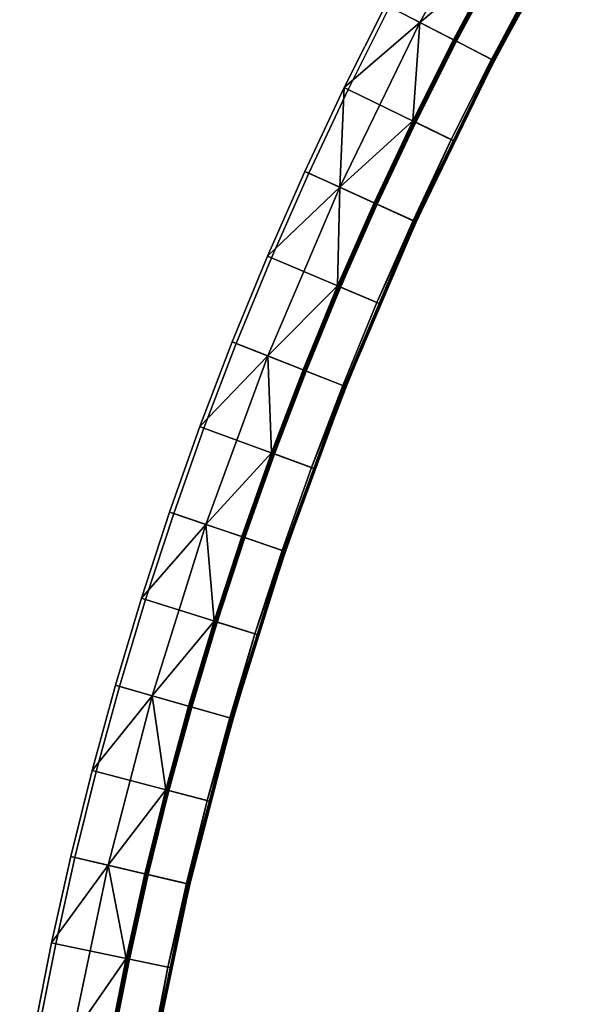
# Model space of a CAD drawing. Header units: millimetres. Extents: x -5762 to -1358, y 814 to 2464.
# Tile 20 of 27: x -2649 to -2550, y 1760 to 1933. Entities that reach past the tile are written whole.
import ezdxf

# ---------------------------------------------------------------- set-up
doc = ezdxf.new("R2010")
doc.units = ezdxf.units.MM
doc.header["$MEASUREMENT"] = 0
doc.layers.add('Predefinito', color=7, linetype='Continuous', true_color=0x000000)

msp = doc.modelspace()

# ---------------------------------------------------------------- meshes
at = {"layer": 'Predefinito'}
mesh = msp.add_polyface(dxfattribs=at)
corners = [(-2591.14, 1921.07), (-2572.48, 1912), (-2565.43, 1926.07), (-2583.86, 1935.6), (-2557.91, 1940.18), (-2576.08, 1950.17), (-2557.91, 1940.18, -55.4), (-2557.91, 1940.18), (-2565.43, 1926.07), (-2550.03, 1954.09, -55.4), (-2550.03, 1954.09), (-2572.48, 1912), (-2572.48, 1912, -55.4), (-2565.43, 1926.07, -55.4), (-2598.75, 1906.67, -0.97), (-2598.06, 1906.36), (-2591.14, 1921.07), (-2591.82, 1921.4, -0.97), (-2583.86, 1935.6), (-2584.53, 1935.95, -0.97), (-2576.08, 1950.17), (-2576.75, 1950.54, -0.97), (-2565.96, 1926.35, -56), (-2572.12, 1929.53, -56), (-2564.5, 1943.81, -56), (-2558.43, 1940.47, -56), (-2556.53, 1957.88, -56), (-2550.55, 1954.39, -56), (-2573.02, 1912.27, -56), (-2579.25, 1915.29, -56), (-2578.53, 1932.85, -28.49), (-2579.78, 1915.55, -55.54), (-2592.6, 1903.87, -28.49), (-2565.02, 1944.09, -55.54), (-2572.64, 1929.8, -55.54), (-2584.53, 1935.95, -0.97), (-2576.75, 1950.54, -0.97), (-2562.77, 1961.52, -28.49), (-2591.82, 1921.4, -0.97), (-2565.47, 1926.38, -55.82), (-2565.65, 1926.47, -55.96), (-2550.29, 1954.39, -55.96), (-2550.12, 1954.29, -55.82), (-2565.35, 1926.32, -55.62), (-2565.47, 1926.38, -55.82), (-2550.12, 1954.29, -55.82), (-2550, 1954.22, -55.62), (-2565.65, 1926.47, -55.96), (-2565.96, 1926.35, -56), (-2558.43, 1940.47, -56), (-2550.29, 1954.39, -55.96), (-2558.43, 1940.47, -56), (-2550.55, 1954.39, -56), (-2579.57, 1897.82, -55.96), (-2573.02, 1912.27, -56), (-2565.96, 1926.35, -56), (-2550, 1954.22, -55.62), (-2550.03, 1954.09, -55.4), (-2557.91, 1940.18, -55.4), (-2565.35, 1926.32, -55.62), (-2565.35, 1926.32, -55.62), (-2565.43, 1926.07, -55.4), (-2572.48, 1912, -55.4), (-2579.26, 1897.68, -55.62), (-2565.35, 1926.32, -55.62), (-2557.91, 1940.18, -55.4), (-2565.43, 1926.07, -55.4), (-2572.33, 1929.93, -55.87), (-2572.45, 1929.99, -55.72), (-2556.9, 1958.25, -55.72), (-2556.79, 1958.18, -55.87), (-2572.17, 1929.85, -55.97), (-2556.63, 1958.09, -55.97), (-2586.42, 1900.93, -55.87), (-2586.54, 1900.99, -55.72), (-2586.25, 1900.86, -55.97), (-2572.45, 1929.99, -55.72), (-2572.64, 1929.8, -55.54), (-2565.02, 1944.09, -55.54), (-2565.02, 1944.09, -55.54), (-2579.78, 1915.55, -55.54), (-2572.64, 1929.8, -55.54), (-2556.53, 1957.88, -56), (-2564.5, 1943.81, -56), (-2572.12, 1929.53, -56), (-2579.25, 1915.29, -56)]
mesh.append_faces([[corners[k] for k in face] for face in [(0, 1, 2, 3), (3, 2, 4, 5), (6, 7, 8, 8), (9, 10, 7, 7), (11, 12, 13, 8), (8, 13, 6, 6), (9, 7, 6, 6), (14, 15, 16, 17), (17, 16, 18, 19), (19, 18, 20, 21), (22, 23, 24, 25), (25, 24, 26, 27), (28, 29, 23, 22), (30, 31, 32, 32), (33, 34, 30, 30), (34, 31, 30, 30), (30, 35, 36, 37), (33, 30, 37, 37), (30, 38, 35, 35), (38, 30, 32, 32), (39, 40, 41, 42), (43, 44, 45, 46), (47, 48, 49, 49), (50, 51, 52, 52), (47, 51, 50, 50), (53, 54, 55, 47), (56, 57, 58, 59), (60, 61, 62, 63), (64, 65, 66, 66), (67, 68, 69, 70), (71, 67, 70, 72), (73, 74, 68, 67), (75, 73, 67, 71), (76, 77, 78, 78), (68, 79, 69, 69), (74, 80, 81, 68), (72, 82, 83, 71), (71, 84, 85, 75), (71, 83, 84, 84)]])
mesh = msp.add_polyface(dxfattribs=at)
corners = [(-2604.61, 1891.47), (-2585.52, 1883.36), (-2579.18, 1897.76), (-2598.06, 1906.36), (-2610.78, 1876.43), (-2591.49, 1868.8), (-2572.48, 1912), (-2591.14, 1921.07), (-2591.49, 1868.8), (-2591.49, 1868.8, -55.4), (-2585.52, 1883.36, -55.4), (-2585.52, 1883.36), (-2579.18, 1897.76), (-2579.18, 1897.76, -55.4), (-2572.48, 1912, -55.4), (-2572.48, 1912), (-2611.49, 1876.71, -0.97), (-2610.78, 1876.43), (-2604.61, 1891.47), (-2605.3, 1891.77, -0.97), (-2598.06, 1906.36), (-2598.75, 1906.67, -0.97), (-2617.17, 1861.82, -0.97), (-2616.46, 1861.55), (-2592.05, 1869.02, -56), (-2598.5, 1871.57, -56), (-2592.45, 1886.3, -56), (-2586.07, 1883.59, -56), (-2579.73, 1898.01, -56), (-2586.03, 1900.88, -56), (-2579.25, 1915.29, -56), (-2573.02, 1912.27, -56), (-2586.07, 1883.59, -56), (-2592.6, 1903.87, -28.49), (-2586.56, 1901.12, -55.54), (-2592.98, 1886.53, -55.54), (-2605.21, 1874.23, -28.49), (-2599.04, 1871.79, -55.54), (-2579.78, 1915.55, -55.54), (-2611.49, 1876.71, -0.97), (-2605.3, 1891.77, -0.97), (-2598.75, 1906.67, -0.97), (-2617.17, 1861.82, -0.97), (-2591.82, 1921.4, -0.97), (-2579.39, 1897.73, -55.82), (-2579.57, 1897.82, -55.96), (-2565.65, 1926.47, -55.96), (-2565.47, 1926.38, -55.82), (-2579.26, 1897.68, -55.62), (-2579.39, 1897.73, -55.82), (-2565.47, 1926.38, -55.82), (-2565.35, 1926.32, -55.62), (-2591.84, 1868.42, -55.82), (-2592.03, 1868.49, -55.96), (-2591.71, 1868.37, -55.62), (-2591.84, 1868.42, -55.82), (-2579.57, 1897.82, -55.96), (-2579.73, 1898.01, -56), (-2573.02, 1912.27, -56), (-2586.07, 1883.59, -56), (-2579.73, 1898.01, -56), (-2592.03, 1868.49, -55.96), (-2592.05, 1869.02, -56), (-2579.26, 1897.68, -55.62), (-2585.52, 1883.36, -55.4), (-2591.49, 1868.8, -55.4), (-2591.71, 1868.37, -55.62), (-2579.26, 1897.68, -55.62), (-2579.18, 1897.76, -55.4), (-2585.52, 1883.36, -55.4), (-2572.48, 1912, -55.4), (-2599.02, 1871.25, -55.87), (-2599.15, 1871.3, -55.72), (-2586.54, 1900.99, -55.72), (-2586.42, 1900.93, -55.87), (-2598.85, 1871.19, -55.97), (-2586.25, 1900.86, -55.97), (-2586.54, 1900.99, -55.72), (-2586.56, 1901.12, -55.54), (-2579.78, 1915.55, -55.54), (-2592.98, 1886.53, -55.54), (-2586.56, 1901.12, -55.54), (-2599.04, 1871.79, -55.54), (-2592.98, 1886.53, -55.54), (-2592.45, 1886.3, -56), (-2598.5, 1871.57, -56), (-2586.03, 1900.88, -56), (-2579.25, 1915.29, -56)]
mesh.append_faces([[corners[k] for k in face] for face in [(0, 1, 2, 3), (4, 5, 1, 0), (3, 2, 6, 7), (8, 9, 10, 11), (12, 13, 14, 15), (11, 10, 13, 12), (16, 17, 18, 19), (19, 18, 20, 21), (22, 23, 17, 16), (24, 25, 26, 27), (28, 29, 30, 31), (32, 26, 29, 28), (33, 34, 35, 35), (36, 35, 37, 37), (33, 38, 34, 34), (33, 35, 36, 36), (36, 39, 40, 33), (33, 40, 41, 41), (39, 36, 42, 42), (33, 41, 43, 43), (44, 45, 46, 47), (48, 49, 50, 51), (52, 53, 45, 44), (54, 55, 49, 48), (56, 57, 58, 58), (56, 59, 60, 60), (61, 62, 59, 56), (63, 64, 65, 66), (67, 68, 69, 69), (68, 67, 70, 70), (71, 72, 73, 74), (75, 71, 74, 76), (77, 78, 79, 79), (77, 80, 81, 81), (72, 82, 83, 73), (76, 84, 85, 75), (76, 86, 84, 84), (86, 76, 87, 87)]])
mesh = msp.add_polyface(dxfattribs=at)
corners = [(-2626.72, 1831.4), (-2606.92, 1825.2), (-2602.14, 1839.86), (-2621.77, 1846.54), (-2596.99, 1854.4), (-2616.46, 1861.55), (-2591.49, 1868.8), (-2610.78, 1876.43), (-2596.99, 1854.4, -55.4), (-2596.99, 1854.4), (-2602.14, 1839.86), (-2606.92, 1825.2), (-2606.92, 1825.2, -55.4), (-2602.14, 1839.86, -55.4), (-2591.49, 1868.8, -55.4), (-2591.49, 1868.8), (-2627.44, 1831.63, -0.97), (-2626.72, 1831.4), (-2621.77, 1846.54), (-2622.49, 1846.78, -0.97), (-2616.46, 1861.55), (-2617.17, 1861.82, -0.97), (-2602.7, 1840.05, -56), (-2609.26, 1842.29, -56), (-2604.06, 1856.99, -56), (-2597.56, 1854.6, -56), (-2607.49, 1825.38, -56), (-2614.11, 1827.45, -56), (-2597.56, 1854.6, -56), (-2598.5, 1871.57, -56), (-2592.05, 1869.02, -56), (-2616.1, 1844.61, -28.49), (-2604.61, 1857.2, -55.54), (-2609.82, 1842.47, -55.54), (-2605.21, 1874.23, -28.49), (-2599.04, 1871.79, -55.54), (-2622.49, 1846.78, -0.97), (-2617.17, 1861.82, -0.97), (-2614.66, 1827.63, -55.54), (-2627.44, 1831.63, -0.97), (-2602.37, 1839.72, -55.82), (-2602.56, 1839.79, -55.96), (-2592.03, 1868.49, -55.96), (-2591.84, 1868.42, -55.82), (-2602.24, 1839.68, -55.62), (-2602.37, 1839.72, -55.82), (-2591.84, 1868.42, -55.82), (-2591.71, 1868.37, -55.62), (-2602.56, 1839.79, -55.96), (-2602.7, 1840.05, -56), (-2597.56, 1854.6, -56), (-2592.03, 1868.49, -55.96), (-2592.05, 1869.02, -56), (-2607.49, 1825.38, -56), (-2611.69, 1810.6, -55.96), (-2591.71, 1868.37, -55.62), (-2591.49, 1868.8, -55.4), (-2596.99, 1854.4, -55.4), (-2591.71, 1868.37, -55.62), (-2596.99, 1854.4, -55.4), (-2602.14, 1839.86, -55.4), (-2602.24, 1839.68, -55.62), (-2602.14, 1839.86, -55.4), (-2606.92, 1825.2, -55.4), (-2602.24, 1839.68, -55.62), (-2609.68, 1842.21, -55.87), (-2609.81, 1842.25, -55.72), (-2599.15, 1871.3, -55.72), (-2599.02, 1871.25, -55.87), (-2609.51, 1842.15, -55.97), (-2598.85, 1871.19, -55.97), (-2618.92, 1812.67, -55.87), (-2619.05, 1812.71, -55.72), (-2618.75, 1812.62, -55.97), (-2609.82, 1842.47, -55.54), (-2604.61, 1857.2, -55.54), (-2599.04, 1871.79, -55.54), (-2599.15, 1871.3, -55.72), (-2604.61, 1857.2, -55.54), (-2609.81, 1842.25, -55.72), (-2614.66, 1827.63, -55.54), (-2609.82, 1842.47, -55.54), (-2614.66, 1827.63, -55.54), (-2598.5, 1871.57, -56), (-2604.06, 1856.99, -56), (-2609.26, 1842.29, -56), (-2614.11, 1827.45, -56)]
mesh.append_faces([[corners[k] for k in face] for face in [(0, 1, 2, 3), (3, 2, 4, 5), (5, 4, 6, 7), (8, 9, 10, 10), (11, 12, 13, 10), (14, 15, 9, 9), (13, 8, 10, 10), (14, 9, 8, 8), (16, 17, 18, 19), (19, 18, 20, 21), (22, 23, 24, 25), (26, 27, 23, 22), (28, 24, 29, 30), (31, 32, 33, 33), (34, 35, 32, 32), (31, 36, 37, 34), (34, 32, 31, 31), (38, 31, 33, 33), (31, 39, 36, 36), (40, 41, 42, 43), (44, 45, 46, 47), (48, 49, 50, 51), (52, 51, 50, 50), (48, 53, 49, 49), (54, 53, 48, 48), (55, 56, 57, 57), (58, 59, 60, 61), (62, 63, 64, 64), (65, 66, 67, 68), (69, 65, 68, 70), (71, 72, 66, 65), (73, 71, 65, 69), (66, 74, 75, 67), (76, 77, 78, 78), (79, 80, 81, 81), (72, 82, 66, 66), (70, 83, 84, 84), (70, 84, 85, 69), (85, 86, 69, 69)]])
mesh = msp.add_polyface(dxfattribs=at)
corners = [(-2639.12, 1786.08), (-2618.93, 1781.34), (-2615.31, 1795.93), (-2635.38, 1801.16), (-2631.29, 1816.14), (-2611.35, 1810.43), (-2606.92, 1825.2), (-2626.72, 1831.4), (-2606.92, 1825.2, -55.4), (-2606.92, 1825.2), (-2611.35, 1810.43), (-2615.31, 1795.93), (-2615.31, 1795.93, -55.4), (-2611.35, 1810.43, -55.4), (-2639.86, 1786.26, -0.97), (-2639.12, 1786.08), (-2635.38, 1801.16), (-2636.12, 1801.35, -0.97), (-2631.29, 1816.14), (-2632.02, 1816.35, -0.97), (-2626.72, 1831.4), (-2627.44, 1831.63, -0.97), (-2611.92, 1810.6, -56), (-2618.58, 1812.51, -56), (-2614.11, 1827.45, -56), (-2607.49, 1825.38, -56), (-2615.89, 1796.08, -56), (-2622.6, 1797.83, -56), (-2625.53, 1814.49, -28.49), (-2619.15, 1812.67, -55.54), (-2623.16, 1797.98, -55.54), (-2633.28, 1784.71, -28.49), (-2614.66, 1827.63, -55.54), (-2619.15, 1812.67, -55.54), (-2616.1, 1844.61, -28.49), (-2639.86, 1786.26, -0.97), (-2636.12, 1801.35, -0.97), (-2626.82, 1783.19, -55.54), (-2632.02, 1816.35, -0.97), (-2627.44, 1831.63, -0.97), (-2611.5, 1810.55, -55.82), (-2611.69, 1810.6, -55.96), (-2602.56, 1839.79, -55.96), (-2602.37, 1839.72, -55.82), (-2611.37, 1810.51, -55.62), (-2611.5, 1810.55, -55.82), (-2602.37, 1839.72, -55.82), (-2602.24, 1839.68, -55.62), (-2619.19, 1780.96, -55.82), (-2619.39, 1781.01, -55.96), (-2619.06, 1780.93, -55.62), (-2619.19, 1780.96, -55.82), (-2611.69, 1810.6, -55.96), (-2611.92, 1810.6, -56), (-2607.49, 1825.38, -56), (-2615.89, 1796.08, -56), (-2619.39, 1781.01, -55.96), (-2602.24, 1839.68, -55.62), (-2606.92, 1825.2, -55.4), (-2611.35, 1810.43, -55.4), (-2611.37, 1810.51, -55.62), (-2611.37, 1810.51, -55.62), (-2615.31, 1795.93, -55.4), (-2618.93, 1781.34, -55.4), (-2619.06, 1780.93, -55.62), (-2611.37, 1810.51, -55.62), (-2611.35, 1810.43, -55.4), (-2615.31, 1795.93, -55.4), (-2626.71, 1782.73, -55.87), (-2626.85, 1782.76, -55.72), (-2619.05, 1812.71, -55.72), (-2618.92, 1812.67, -55.87), (-2626.54, 1782.69, -55.97), (-2618.75, 1812.62, -55.97), (-2619.05, 1812.71, -55.72), (-2619.15, 1812.67, -55.54), (-2614.66, 1827.63, -55.54), (-2626.85, 1782.76, -55.72), (-2626.82, 1783.19, -55.54), (-2623.16, 1797.98, -55.54), (-2623.16, 1797.98, -55.54), (-2623.16, 1797.98, -55.54), (-2609.51, 1842.15, -55.97), (-2614.11, 1827.45, -56), (-2618.58, 1812.51, -56), (-2622.6, 1797.83, -56), (-2626.25, 1783.06, -56)]
mesh.append_faces([[corners[k] for k in face] for face in [(0, 1, 2, 3), (4, 5, 6, 7), (3, 2, 5, 4), (8, 9, 10, 10), (11, 12, 13, 10), (10, 13, 8, 8), (14, 15, 16, 17), (17, 16, 18, 19), (19, 18, 20, 21), (22, 23, 24, 25), (26, 27, 23, 22), (28, 29, 30, 30), (31, 28, 30, 30), (32, 33, 28, 28), (34, 32, 28, 28), (31, 35, 36, 28), (37, 31, 30, 30), (28, 38, 39, 34), (28, 36, 38, 38), (40, 41, 42, 43), (44, 45, 46, 47), (48, 49, 41, 40), (50, 51, 45, 44), (52, 53, 54, 54), (52, 55, 53, 53), (56, 55, 52, 52), (57, 58, 59, 60), (61, 62, 63, 64), (65, 66, 67, 67), (68, 69, 70, 71), (72, 68, 71, 73), (74, 75, 76, 76), (77, 78, 79, 79), (74, 80, 75, 75), (69, 81, 70, 70), (82, 83, 84, 73), (73, 85, 86, 72), (73, 84, 85, 85)]])
mesh = msp.add_polyface(dxfattribs=at)
corners = [(-2648.07, 1740.82), (-2627.59, 1737.52), (-2625.1, 1751.91), (-2645.5, 1755.68), (-2642.49, 1770.92), (-2622.19, 1766.66), (-2618.93, 1781.34), (-2639.12, 1786.08), (-2622.19, 1766.66, -55.4), (-2622.19, 1766.66), (-2625.1, 1751.91), (-2615.31, 1795.93, -55.4), (-2615.31, 1795.93), (-2618.93, 1781.34), (-2618.93, 1781.34, -55.4), (-2625.1, 1751.91, -55.4), (-2648.82, 1740.94, -0.97), (-2648.07, 1740.82), (-2645.5, 1755.68), (-2646.24, 1755.82, -0.97), (-2643.23, 1771.08, -0.97), (-2642.49, 1770.92), (-2639.12, 1786.08), (-2639.86, 1786.26, -0.97), (-2625.69, 1752.02, -56), (-2632.51, 1753.28, -56), (-2629.56, 1768.21, -56), (-2622.78, 1766.78, -56), (-2619.51, 1781.47, -56), (-2626.25, 1783.06, -56), (-2622.6, 1797.83, -56), (-2615.89, 1796.08, -56), (-2622.78, 1766.78, -56), (-2639.61, 1754.59, -28.49), (-2630.13, 1768.33, -55.54), (-2633.08, 1753.38, -55.54), (-2635.6, 1738.81, -55.54), (-2633.28, 1784.71, -28.49), (-2626.82, 1783.19, -55.54), (-2646.24, 1755.82, -0.97), (-2643.23, 1771.08, -0.97), (-2648.82, 1740.94, -0.97), (-2639.86, 1786.26, -0.97), (-2625.44, 1751.04, -55.82), (-2625.64, 1751.08, -55.96), (-2619.39, 1781.01, -55.96), (-2619.19, 1780.96, -55.82), (-2625.31, 1751.02, -55.62), (-2625.44, 1751.04, -55.82), (-2619.19, 1780.96, -55.82), (-2619.06, 1780.93, -55.62), (-2619.39, 1781.01, -55.96), (-2619.51, 1781.47, -56), (-2615.89, 1796.08, -56), (-2622.78, 1766.78, -56), (-2625.64, 1751.08, -55.96), (-2628.19, 1737.62, -56), (-2625.69, 1752.02, -56), (-2619.06, 1780.93, -55.62), (-2622.19, 1766.66, -55.4), (-2625.1, 1751.91, -55.4), (-2625.31, 1751.02, -55.62), (-2622.19, 1766.66, -55.4), (-2619.06, 1780.93, -55.62), (-2618.93, 1781.34, -55.4), (-2633.04, 1752.44, -55.87), (-2633.17, 1752.46, -55.72), (-2626.85, 1782.76, -55.72), (-2626.71, 1782.73, -55.87), (-2632.86, 1752.4, -55.97), (-2626.54, 1782.69, -55.97), (-2626.85, 1782.76, -55.72), (-2630.13, 1768.33, -55.54), (-2626.82, 1783.19, -55.54), (-2633.17, 1752.46, -55.72), (-2635.6, 1738.81, -55.54), (-2633.08, 1753.38, -55.54), (-2630.13, 1768.33, -55.54), (-2630.13, 1768.33, -55.54), (-2629.56, 1768.21, -56), (-2632.51, 1753.28, -56), (-2626.25, 1783.06, -56)]
mesh.append_faces([[corners[k] for k in face] for face in [(0, 1, 2, 3), (4, 5, 6, 7), (3, 2, 5, 4), (8, 9, 10, 10), (11, 12, 13, 13), (14, 13, 9, 9), (8, 10, 15, 15), (9, 8, 14, 14), (11, 13, 14, 14), (16, 17, 18, 19), (20, 21, 22, 23), (19, 18, 21, 20), (24, 25, 26, 27), (28, 29, 30, 31), (32, 26, 29, 28), (33, 34, 35, 35), (33, 35, 36, 36), (34, 37, 38, 38), (34, 33, 37, 37), (33, 39, 40, 37), (39, 33, 41, 41), (42, 37, 40, 40), (43, 44, 45, 46), (47, 48, 49, 50), (51, 52, 53, 53), (51, 54, 52, 52), (55, 56, 57, 57), (55, 57, 54, 54), (51, 55, 54, 54), (58, 59, 60, 61), (62, 63, 64, 64), (65, 66, 67, 68), (69, 65, 68, 70), (71, 72, 73, 73), (74, 75, 76, 76), (74, 76, 77, 77), (67, 66, 78, 78), (70, 79, 80, 69), (79, 70, 81, 81)]])

doc.saveas('drawing.dxf')
